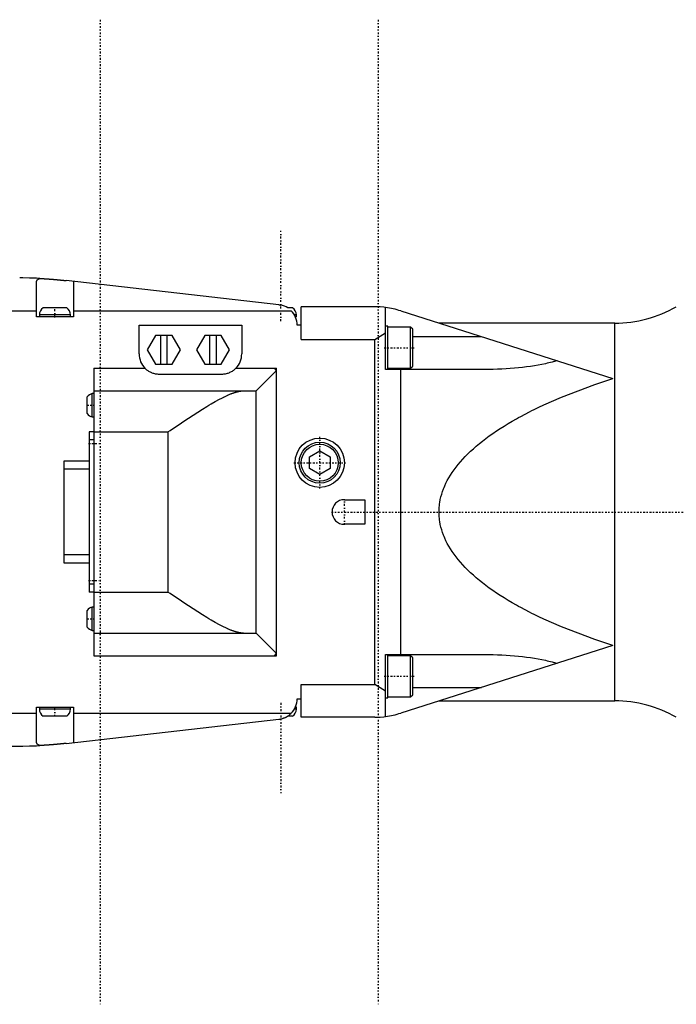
# Model space of a CAD drawing. Extents: x -584 to 223, y -128 to 128.
# Tile 3 of 9: x -344 to -184, y -120 to 120. Entities that reach past the tile are written whole.
import ezdxf

# ---------------------------------------------------------------- set-up
doc = ezdxf.new("R2010")
doc.units = 0
doc.linetypes.add('CENTER', pattern=[1.5, 0.45, -0.5, 0.05, -0.5])
doc.layers.add('AM_0', color=7, linetype='CONTINUOUS')
doc.layers.add('AM_7', color=7, linetype='CENTER')

msp = doc.modelspace()

# ---------------------------------------------------------------- linework, layer by layer
at = {"layer": 'AM_0', "color": 7, "linetype": 'CONTINUOUS'}
for p, q in [((-339.5, 47.5), (-339.5, 55.93)), ((-280.44, 50.47), (-332.31, 56.36)), ((-330.5, 55.93), (-330.5, 47.5)), ((-389.56, 49), (-339.5, 49)), ((-338.8, 48), (-338.8, 47.5)), ((-331.2, 48), (-338.8, 48)), ((-332.15, 49.7), (-337.85, 49.7)), ((-331.2, 47.5), (-331.2, 48)), ((-330.5, 49), (-277.43, 49)), ((-277.15, 49.7), (-278.29, 49.7)), ((-276.2, 48), (-276.67, 48)), ((-276.2, 47.5), (-276.2, 48)), ((-275, 42), (-275, 50)), ((-257.1, 50), (-275, 50)), ((-254.45, 34.71), (-254.45, 49.82)), ((-250.76, 48.97), (-199.12, 32.53)), ((-330.5, 47.5), (-339.5, 47.5)), ((-276.2, 47.5), (-276.42, 47.5)), ((-198.6, 46), (-241.44, 46)), ((-198.6, -46), (-198.6, 46)), ((-314.5, 45.5), (-289.5, 45.5)), ((-314.5, 38.5), (-314.5, 45.5)), ((-289.5, 45.5), (-289.5, 38.5)), ((-275, 45.5), (-276, 45.5)), ((-257.1, 42), (-254.45, 43.67)), ((-253.95, 45.25), (-254.45, 45.25)), ((-253.95, 34.75), (-253.95, 45.25)), ((-248.35, 45), (-253.95, 45)), ((-247.85, 44.5), (-248.35, 45)), ((-248.35, 35), (-248.35, 45)), ((-247.85, 35.5), (-247.85, 44.5)), ((-310.52, 43), (-312.54, 39.5)), ((-306.48, 43), (-310.52, 43)), ((-309.25, 36), (-309.25, 43)), ((-307.75, 43), (-307.75, 36)), ((-304.46, 39.5), (-306.48, 43)), ((-298.52, 43), (-300.54, 39.5)), ((-294.48, 43), (-298.52, 43)), ((-297.25, 36), (-297.25, 43)), ((-295.75, 43), (-295.75, 36)), ((-292.46, 39.5), (-294.48, 43)), ((-275, 42), (-257.1, 42)), ((-257.1, -42), (-257.1, 42)), ((-247.85, 42.71), (-231.1, 42.71)), ((-312.54, 39.5), (-310.52, 36)), ((-306.48, 36), (-304.46, 39.5)), ((-300.54, 39.5), (-298.52, 36)), ((-294.48, 36), (-292.46, 39.5)), ((-310.52, 36), (-306.48, 36)), ((-298.52, 36), (-294.48, 36)), ((-325.5, 35), (-325.5, -35)), ((-325.5, 35), (-313.07, 35)), ((-290.93, 35), (-281, 35)), ((-285.98, 29.52), (-281, 34.5)), ((-281, 34.5), (-281.5, 35)), ((-281, -35), (-281, 35)), ((-254.45, 34.75), (-253.95, 34.75)), ((-229.78, 34.71), (-254.45, 34.71)), ((-253.95, 35), (-248.35, 35)), ((-250.76, -34.71), (-250.76, 34.71)), ((-248.35, 35), (-247.85, 35.5)), ((-294.5, 33.5), (-309.5, 33.5)), ((-325.5, 28.85), (-325.94, 28.85)), ((-325.94, 23.15), (-325.94, 28.85)), ((-325.5, 29.5), (-286.08, 29.5)), ((-285.98, -29.52), (-285.98, 29.52)), ((-327.15, 23.97), (-327.15, 28.03)), ((-325.94, 23.15), (-325.5, 23.15)), ((-326.7, 19.55), (-326.7, -19.55)), ((-325.5, 19.55), (-326.7, 19.55)), ((-325.5, 19.5), (-307.5, 19.5)), ((-307.5, 19.5), (-307.5, -19.5)), ((-325.5, 17.55), (-326.7, 17.55)), ((-273, 13.44), (-270.5, 14.89)), ((-270.5, 14.89), (-268, 13.44)), ((-326.7, 12.4), (-332.88, 12.4)), ((-332.88, 12.4), (-332.88, -12.4)), ((-273, 10.56), (-273, 13.44)), ((-268, 13.44), (-268, 10.56)), ((-326.7, 10.4), (-332.88, 10.4)), ((-270.5, 9.11), (-273, 10.56)), ((-268, 10.56), (-270.5, 9.11)), ((-264.5, 3), (-259.5, 3)), ((-259.5, 3), (-259.5, -3)), ((-259.5, -3), (-264.5, -3)), ((-326.7, -10.4), (-332.88, -10.4)), ((-332.88, -12.4), (-326.7, -12.4)), ((-325.5, -17.55), (-326.7, -17.55)), ((-325.5, -19.55), (-326.7, -19.55)), ((-325.5, -19.5), (-307.5, -19.5)), ((-327.15, -28.03), (-327.15, -23.97)), ((-325.5, -23.15), (-325.94, -23.15)), ((-325.94, -28.85), (-325.94, -23.15)), ((-325.94, -28.85), (-325.5, -28.85)), ((-325.5, -29.5), (-286.08, -29.5)), ((-281, -34.5), (-285.98, -29.52)), ((-199.12, -32.53), (-250.76, -48.97)), ((-325.5, -35), (-281, -35)), ((-281.5, -35), (-281, -34.5)), ((-254.45, -34.71), (-229.78, -34.71)), ((-254.45, -49.82), (-254.45, -34.71)), ((-253.95, -34.75), (-254.45, -34.75)), ((-253.95, -45.25), (-253.95, -34.75)), ((-248.35, -35), (-253.95, -35)), ((-247.85, -35.5), (-248.35, -35)), ((-248.35, -45), (-248.35, -35)), ((-247.85, -44.5), (-247.85, -35.5)), ((-275, -50), (-275, -42)), ((-275, -42), (-257.1, -42)), ((-254.45, -43.67), (-257.1, -42)), ((-247.85, -42.71), (-231.1, -42.71)), ((-276, -45.5), (-275, -45.5)), ((-254.45, -45.25), (-253.95, -45.25)), ((-253.95, -45), (-248.35, -45)), ((-248.35, -45), (-247.85, -44.5)), ((-339.5, -55.93), (-339.5, -47.5)), ((-339.5, -47.5), (-330.5, -47.5)), ((-338.8, -47.5), (-338.8, -48)), ((-331.2, -48), (-331.2, -47.5)), ((-330.5, -47.5), (-330.5, -55.93)), ((-276.2, -47.5), (-276.42, -47.5)), ((-276.2, -48), (-276.2, -47.5)), ((-241.44, -46), (-198.6, -46)), ((-389.56, -49), (-339.5, -49)), ((-331.2, -48), (-338.8, -48)), ((-332.15, -49.7), (-337.85, -49.7)), ((-330.5, -49), (-277.43, -49)), ((-277.15, -49.7), (-278.29, -49.7)), ((-276.2, -48), (-276.67, -48)), ((-257.1, -50), (-275, -50)), ((-332.31, -56.36), (-280.44, -50.47)), ((-390.9, -57), (-343.6, -57))]:
    msp.add_line(p, q, dxfattribs=at)
for points in [[(-338.67, 56.88, 0), (-339.51, 56.92, 0), (-341.19, 56.97, 0), (-342.81, 57, 0), (-343.6, 57, 0)], [(-339.5, 55.93, 0), (-339.5, 55.97, 0), (-339.49, 56.05, 0), (-339.49, 56.13, 0), (-339.48, 56.16, 0), (-339.47, 56.2, 0), (-339.45, 56.27, 0), (-339.43, 56.33, 0), (-339.4, 56.4, 0), (-339.37, 56.45, 0), (-339.33, 56.51, 0), (-339.31, 56.53, 0), (-339.28, 56.56, 0), (-339.23, 56.61, 0), (-339.18, 56.66, 0), (-339.11, 56.7, 0), (-339.04, 56.74, 0), (-338.97, 56.78, 0), (-338.93, 56.79, 0), (-338.89, 56.81, 0), (-338.8, 56.84, 0), (-338.71, 56.87, 0), (-338.67, 56.88, 0)], [(-338.67, 56.88, 0), (-338.65, 56.88, 0), (-338.61, 56.88, 0), (-338.57, 56.87, 0), (-338.55, 56.87, 0), (-338.53, 56.87, 0), (-338.49, 56.87, 0), (-338.44, 56.87, 0), (-338.4, 56.86, 0), (-338.36, 56.86, 0), (-338.31, 56.86, 0), (-338.29, 56.86, 0), (-338.27, 56.86, 0), (-338.23, 56.86, 0), (-338.18, 56.85, 0), (-338.14, 56.85, 0), (-338.09, 56.85, 0), (-338.04, 56.85, 0), (-338.02, 56.84, 0), (-337.99, 56.84, 0), (-337.95, 56.84, 0), (-337.9, 56.84, 0), (-337.87, 56.84, 0), (-337.85, 56.83, 0), (-337.79, 56.83, 0), (-337.74, 56.83, 0), (-337.72, 56.83, 0), (-337.69, 56.83, 0), (-337.64, 56.82, 0), (-337.58, 56.82, 0), (-337.53, 56.82, 0), (-337.47, 56.81, 0), (-337.41, 56.81, 0), (-337.39, 56.81, 0), (-337.36, 56.81, 0), (-337.3, 56.8, 0), (-337.24, 56.8, 0), (-337.18, 56.79, 0), (-337.12, 56.79, 0), (-337.06, 56.79, 0), (-337.03, 56.78, 0), (-337, 56.78, 0), (-336.94, 56.78, 0), (-336.88, 56.77, 0), (-336.82, 56.77, 0), (-336.76, 56.77, 0), (-336.7, 56.76, 0), (-336.67, 56.76, 0), (-336.63, 56.76, 0), (-336.57, 56.75, 0), (-336.51, 56.75, 0), (-336.44, 56.74, 0), (-336.38, 56.74, 0), (-336.31, 56.73, 0), (-336.28, 56.73, 0), (-336.25, 56.73, 0), (-336.19, 56.72, 0), (-336.12, 56.72, 0), (-336.06, 56.71, 0), (-335.99, 56.71, 0), (-335.92, 56.71, 0), (-335.89, 56.7, 0), (-335.86, 56.7, 0), (-335.79, 56.69, 0), (-335.73, 56.69, 0), (-335.7, 56.69, 0), (-335.66, 56.68, 0), (-335.6, 56.68, 0), (-335.53, 56.67, 0), (-335.5, 56.67, 0), (-335.47, 56.67, 0), (-335.4, 56.66, 0), (-335.34, 56.66, 0), (-335.27, 56.65, 0), (-335.21, 56.65, 0), (-335.14, 56.64, 0), (-335.11, 56.64, 0), (-335.08, 56.64, 0), (-335.01, 56.63, 0), (-334.95, 56.63, 0), (-334.89, 56.62, 0), (-334.82, 56.61, 0), (-334.76, 56.61, 0), (-334.73, 56.61, 0), (-334.69, 56.6, 0), (-334.63, 56.6, 0), (-334.56, 56.59, 0), (-334.5, 56.58, 0), (-334.43, 56.58, 0), (-334.37, 56.57, 0), (-334.34, 56.57, 0), (-334.3, 56.57, 0), (-334.24, 56.56, 0), (-334.17, 56.55, 0), (-334.11, 56.55, 0), (-334.04, 56.54, 0), (-333.98, 56.54, 0), (-333.94, 56.53, 0), (-333.91, 56.53, 0), (-333.85, 56.52, 0), (-333.78, 56.52, 0), (-333.72, 56.51, 0), (-333.65, 56.5, 0), (-333.59, 56.5, 0), (-333.56, 56.49, 0), (-333.52, 56.49, 0), (-333.46, 56.48, 0), (-333.4, 56.48, 0), (-333.37, 56.47, 0), (-333.33, 56.47, 0), (-333.27, 56.47, 0), (-333.21, 56.46, 0), (-333.18, 56.46, 0), (-333.15, 56.45, 0), (-333.09, 56.45, 0), (-333.03, 56.44, 0), (-332.97, 56.43, 0), (-332.91, 56.43, 0), (-332.85, 56.42, 0), (-332.82, 56.42, 0), (-332.79, 56.41, 0), (-332.73, 56.41, 0), (-332.67, 56.4, 0), (-332.62, 56.39, 0), (-332.56, 56.39, 0), (-332.5, 56.38, 0), (-332.48, 56.38, 0), (-332.45, 56.38, 0), (-332.39, 56.37, 0), (-332.34, 56.36, 0), (-332.31, 56.36, 0)], [(-330.52, 56.16, 0), (-330.51, 56.12, 0), (-330.51, 56.05, 0), (-330.5, 55.97, 0), (-330.5, 55.93, 0)], [(-280.44, 50.47, 0), (-280.36, 50.46, 0), (-280.22, 50.44, 0), (-280.07, 50.41, 0), (-280, 50.4, 0)], [(-254.45, 49.82, 0), (-254.9, 49.88, 0), (-255.8, 49.96, 0), (-256.67, 50, 0), (-257.1, 50, 0)], [(-212.69, 36.85, 0), (-213.07, 36.74, 0), (-213.87, 36.52, 0), (-214.69, 36.31, 0), (-215.11, 36.22, 0), (-215.54, 36.12, 0), (-216.41, 35.94, 0), (-217.31, 35.77, 0), (-218.22, 35.61, 0), (-219.16, 35.46, 0), (-220.12, 35.33, 0), (-220.6, 35.26, 0), (-221.09, 35.2, 0), (-222.08, 35.1, 0), (-223.08, 35, 0), (-224.09, 34.92, 0), (-225.11, 34.85, 0), (-226.14, 34.79, 0), (-226.66, 34.77, 0), (-227.18, 34.75, 0), (-228.22, 34.73, 0), (-229.26, 34.71, 0), (-229.78, 34.71, 0)], [(-309.5, 33.5, 0), (-309.61, 33.5, 0), (-309.82, 33.51, 0), (-310.04, 33.53, 0), (-310.15, 33.54, 0), (-310.26, 33.56, 0), (-310.48, 33.6, 0), (-310.69, 33.64, 0), (-310.91, 33.7, 0), (-311.12, 33.77, 0), (-311.33, 33.85, 0), (-311.44, 33.89, 0), (-311.54, 33.94, 0), (-311.75, 34.03, 0), (-311.94, 34.14, 0), (-312.14, 34.25, 0), (-312.32, 34.37, 0), (-312.5, 34.5, 0), (-312.59, 34.57, 0), (-312.67, 34.64, 0), (-312.84, 34.78, 0), (-313, 34.92, 0), (-313.07, 35, 0)], [(-290.93, 35, 0), (-291, 34.92, 0), (-291.16, 34.78, 0), (-291.33, 34.64, 0), (-291.41, 34.57, 0), (-291.5, 34.5, 0), (-291.68, 34.37, 0), (-291.87, 34.25, 0), (-292.06, 34.14, 0), (-292.26, 34.03, 0), (-292.46, 33.94, 0), (-292.56, 33.89, 0), (-292.67, 33.85, 0), (-292.88, 33.77, 0), (-293.09, 33.7, 0), (-293.31, 33.64, 0), (-293.52, 33.6, 0), (-293.74, 33.56, 0), (-293.85, 33.54, 0), (-293.96, 33.53, 0), (-294.18, 33.51, 0), (-294.39, 33.5, 0), (-294.5, 33.5, 0)], [(-199.12, -32.53, 0), (-203.48, -31.08, 0), (-211.58, -28, 0), (-215.91, -26.11, 0), (-217.09, -25.56, 0), (-218.24, -25, 0), (-218.81, -24.72, 0), (-219.37, -24.43, 0), (-220.47, -23.86, 0), (-221.55, -23.29, 0), (-222.08, -23, 0), (-222.6, -22.71, 0), (-223.62, -22.13, 0), (-224.62, -21.54, 0), (-225.11, -21.24, 0), (-225.59, -20.94, 0), (-226.54, -20.35, 0), (-227.45, -19.74, 0), (-228.34, -19.14, 0), (-229.2, -18.53, 0), (-230.03, -17.91, 0), (-230.44, -17.6, 0), (-230.84, -17.29, 0), (-231.61, -16.67, 0), (-232.36, -16.05, 0), (-233.08, -15.42, 0), (-233.77, -14.79, 0), (-234.43, -14.15, 0), (-234.75, -13.83, 0), (-235.06, -13.51, 0), (-235.66, -12.87, 0), (-236.24, -12.23, 0), (-236.78, -11.58, 0), (-237.3, -10.93, 0), (-237.78, -10.28, 0), (-238.01, -9.96, 0), (-238.23, -9.63, 0), (-238.66, -8.97, 0), (-239.05, -8.32, 0), (-239.42, -7.66, 0), (-239.75, -7, 0), (-240.06, -6.34, 0), (-240.2, -6, 0), (-240.33, -5.67, 0), (-240.58, -5.01, 0), (-240.79, -4.34, 0), (-240.97, -3.68, 0), (-241.13, -3.01, 0), (-241.25, -2.34, 0), (-241.3, -2.01, 0), (-241.34, -1.67, 0), (-241.4, -1, 0), (-241.43, -0.33, 0), (-241.44, 0, 0), (-241.43, 0.33, 0), (-241.4, 1, 0), (-241.34, 1.67, 0), (-241.3, 2.01, 0), (-241.25, 2.34, 0), (-241.13, 3.01, 0), (-240.97, 3.68, 0), (-240.79, 4.34, 0), (-240.58, 5.01, 0), (-240.33, 5.67, 0), (-240.2, 6, 0), (-240.06, 6.34, 0), (-239.75, 7, 0), (-239.42, 7.66, 0), (-239.05, 8.32, 0), (-238.66, 8.97, 0), (-238.23, 9.63, 0), (-238.01, 9.96, 0), (-237.78, 10.28, 0), (-237.3, 10.93, 0), (-236.78, 11.58, 0), (-236.24, 12.23, 0), (-235.66, 12.87, 0), (-235.06, 13.51, 0), (-234.75, 13.83, 0), (-234.43, 14.15, 0), (-233.77, 14.79, 0), (-233.08, 15.42, 0), (-232.36, 16.05, 0), (-231.61, 16.67, 0), (-230.84, 17.29, 0), (-230.44, 17.6, 0), (-230.03, 17.91, 0), (-229.2, 18.53, 0), (-228.34, 19.14, 0), (-227.45, 19.74, 0), (-226.54, 20.35, 0), (-225.59, 20.94, 0), (-225.11, 21.24, 0), (-224.62, 21.54, 0), (-223.62, 22.13, 0), (-222.6, 22.71, 0), (-222.08, 23, 0), (-221.55, 23.29, 0), (-220.47, 23.86, 0), (-219.37, 24.43, 0), (-218.81, 24.72, 0), (-218.24, 25, 0), (-217.09, 25.56, 0), (-215.91, 26.11, 0), (-211.58, 28, 0), (-203.48, 31.08, 0), (-199.12, 32.53, 0)], [(-307.5, 19.5, 0), (-306.96, 19.86, 0), (-305.87, 20.6, 0), (-304.75, 21.35, 0), (-304.18, 21.73, 0), (-303.61, 22.11, 0), (-302.47, 22.86, 0), (-301.33, 23.61, 0), (-300.21, 24.33, 0), (-299.1, 25.03, 0), (-298.01, 25.7, 0), (-297.48, 26.02, 0), (-296.96, 26.33, 0), (-295.94, 26.91, 0), (-294.95, 27.45, 0), (-294.36, 27.75, 0), (-294.2, 27.84, 0), (-294.03, 27.92, 0), (-293.95, 27.96, 0), (-293.86, 28, 0), (-293.7, 28.08, 0), (-293.53, 28.16, 0), (-293.36, 28.24, 0), (-293.2, 28.32, 0), (-293.03, 28.39, 0), (-292.95, 28.43, 0), (-292.87, 28.47, 0), (-292.71, 28.54, 0), (-292.54, 28.61, 0), (-292.38, 28.67, 0), (-292.22, 28.74, 0), (-292.06, 28.8, 0), (-291.99, 28.83, 0), (-291.91, 28.86, 0), (-291.75, 28.92, 0), (-291.6, 28.97, 0), (-291.52, 29, 0), (-291.44, 29.03, 0), (-291.29, 29.08, 0), (-291.14, 29.13, 0), (-291.07, 29.15, 0), (-290.99, 29.17, 0), (-290.84, 29.21, 0), (-290.7, 29.25, 0), (-290.56, 29.29, 0), (-290.41, 29.33, 0), (-290.28, 29.36, 0), (-290.21, 29.37, 0), (-290.14, 29.39, 0), (-290, 29.41, 0), (-289.87, 29.43, 0), (-289.74, 29.45, 0), (-289.61, 29.47, 0), (-289.48, 29.48, 0), (-289.42, 29.49, 0), (-289.36, 29.49, 0), (-289.24, 29.5, 0), (-289.12, 29.5, 0), (-289.06, 29.5, 0)], [(-286.08, 29.5, 0), (-286.06, 29.5, 0), (-286.03, 29.5, 0), (-286, 29.51, 0), (-285.98, 29.52, 0)], [(-289.06, -29.5, 0), (-289.12, -29.5, 0), (-289.24, -29.5, 0), (-289.36, -29.49, 0), (-289.42, -29.49, 0), (-289.48, -29.48, 0), (-289.61, -29.47, 0), (-289.74, -29.45, 0), (-289.87, -29.43, 0), (-290, -29.41, 0), (-290.14, -29.39, 0), (-290.21, -29.37, 0), (-290.28, -29.36, 0), (-290.41, -29.33, 0), (-290.56, -29.29, 0), (-290.7, -29.25, 0), (-290.84, -29.21, 0), (-290.99, -29.17, 0), (-291.07, -29.15, 0), (-291.14, -29.13, 0), (-291.29, -29.08, 0), (-291.44, -29.03, 0), (-291.52, -29, 0), (-291.6, -28.97, 0), (-291.75, -28.92, 0), (-291.91, -28.86, 0), (-291.99, -28.83, 0), (-292.06, -28.8, 0), (-292.22, -28.74, 0), (-292.38, -28.67, 0), (-292.54, -28.61, 0), (-292.71, -28.54, 0), (-292.87, -28.47, 0), (-292.95, -28.43, 0), (-293.03, -28.39, 0), (-293.2, -28.32, 0), (-293.36, -28.24, 0), (-293.95, -27.96, 0), (-294.95, -27.45, 0), (-295.94, -26.91, 0), (-296.96, -26.33, 0), (-297.48, -26.02, 0), (-298.01, -25.7, 0), (-299.1, -25.03, 0), (-300.21, -24.33, 0), (-301.33, -23.61, 0), (-302.47, -22.86, 0), (-303.61, -22.11, 0), (-304.18, -21.73, 0), (-304.75, -21.35, 0), (-305.87, -20.6, 0), (-306.96, -19.86, 0), (-307.5, -19.5, 0)], [(-285.98, -29.52, 0), (-286, -29.51, 0), (-286.03, -29.5, 0), (-286.06, -29.5, 0), (-286.08, -29.5, 0)], [(-229.78, -34.71, 0), (-229.26, -34.71, 0), (-228.22, -34.73, 0), (-227.18, -34.75, 0), (-226.66, -34.77, 0), (-226.14, -34.79, 0), (-225.11, -34.85, 0), (-224.09, -34.92, 0), (-223.08, -35, 0), (-222.08, -35.1, 0), (-221.09, -35.2, 0), (-220.6, -35.26, 0), (-220.12, -35.33, 0), (-219.16, -35.46, 0), (-218.22, -35.61, 0), (-217.31, -35.77, 0), (-216.41, -35.94, 0), (-215.54, -36.12, 0), (-215.11, -36.22, 0), (-214.69, -36.31, 0), (-213.87, -36.52, 0), (-213.07, -36.74, 0), (-212.69, -36.85, 0)], [(-280.44, -50.47, 0), (-280.34, -50.46, 0), (-280.15, -50.43, 0), (-279.97, -50.39, 0), (-279.87, -50.37, 0), (-279.78, -50.35, 0), (-279.59, -50.3, 0), (-279.41, -50.24, 0), (-279.23, -50.17, 0), (-279.05, -50.1, 0), (-278.87, -50.02, 0), (-278.78, -49.98, 0), (-278.7, -49.94, 0), (-278.53, -49.85, 0), (-278.37, -49.75, 0), (-278.21, -49.65, 0), (-278.06, -49.54, 0), (-277.91, -49.43, 0), (-277.84, -49.37, 0), (-277.77, -49.32, 0), (-277.63, -49.19, 0), (-277.5, -49.07, 0), (-277.43, -49, 0)], [(-257.1, -50, 0), (-256.67, -50, 0), (-255.8, -49.96, 0), (-254.9, -49.88, 0), (-254.45, -49.82, 0)], [(-343.6, -57, 0), (-342.81, -57, 0), (-341.19, -56.97, 0), (-339.51, -56.92, 0), (-338.67, -56.88, 0)], [(-338.67, -56.88, 0), (-338.71, -56.87, 0), (-338.8, -56.84, 0), (-338.89, -56.81, 0), (-338.93, -56.79, 0), (-338.97, -56.78, 0), (-339.04, -56.74, 0), (-339.11, -56.7, 0), (-339.18, -56.66, 0), (-339.23, -56.61, 0), (-339.28, -56.56, 0), (-339.31, -56.53, 0), (-339.33, -56.51, 0), (-339.37, -56.45, 0), (-339.4, -56.4, 0), (-339.43, -56.33, 0), (-339.45, -56.27, 0), (-339.47, -56.2, 0), (-339.48, -56.16, 0), (-339.49, -56.13, 0), (-339.49, -56.05, 0), (-339.5, -55.97, 0), (-339.5, -55.93, 0)], [(-332.31, -56.36, 0), (-332.34, -56.36, 0), (-332.39, -56.37, 0), (-332.45, -56.38, 0), (-332.48, -56.38, 0), (-332.5, -56.38, 0), (-332.56, -56.39, 0), (-332.62, -56.39, 0), (-332.67, -56.4, 0), (-332.73, -56.41, 0), (-332.79, -56.41, 0), (-332.82, -56.42, 0), (-332.85, -56.42, 0), (-332.91, -56.43, 0), (-332.97, -56.43, 0), (-333.03, -56.44, 0), (-333.09, -56.45, 0), (-333.15, -56.45, 0), (-333.18, -56.46, 0), (-333.21, -56.46, 0), (-333.27, -56.47, 0), (-333.33, -56.47, 0), (-333.37, -56.47, 0), (-333.4, -56.48, 0), (-333.46, -56.48, 0), (-333.52, -56.49, 0), (-333.56, -56.49, 0), (-333.59, -56.5, 0), (-333.65, -56.5, 0), (-333.72, -56.51, 0), (-333.78, -56.52, 0), (-333.85, -56.52, 0), (-333.91, -56.53, 0), (-333.94, -56.53, 0), (-333.98, -56.54, 0), (-334.04, -56.54, 0), (-334.11, -56.55, 0), (-334.17, -56.55, 0), (-334.24, -56.56, 0), (-334.3, -56.57, 0), (-334.34, -56.57, 0), (-334.37, -56.57, 0), (-334.43, -56.58, 0), (-334.5, -56.58, 0), (-334.56, -56.59, 0), (-334.63, -56.6, 0), (-334.69, -56.6, 0), (-334.73, -56.61, 0), (-334.76, -56.61, 0), (-334.82, -56.61, 0), (-334.89, -56.62, 0), (-334.95, -56.63, 0), (-335.01, -56.63, 0), (-335.08, -56.64, 0), (-335.11, -56.64, 0), (-335.14, -56.64, 0), (-335.21, -56.65, 0), (-335.27, -56.65, 0), (-335.34, -56.66, 0), (-335.4, -56.66, 0), (-335.47, -56.67, 0), (-335.5, -56.67, 0), (-335.53, -56.67, 0), (-335.6, -56.68, 0), (-335.66, -56.68, 0), (-335.7, -56.69, 0), (-335.73, -56.69, 0), (-335.79, -56.69, 0), (-335.86, -56.7, 0), (-335.89, -56.7, 0), (-335.92, -56.71, 0), (-335.99, -56.71, 0), (-336.06, -56.71, 0), (-336.12, -56.72, 0), (-336.19, -56.72, 0), (-336.25, -56.73, 0), (-336.28, -56.73, 0), (-336.31, -56.73, 0), (-336.38, -56.74, 0), (-336.44, -56.74, 0), (-336.51, -56.75, 0), (-336.57, -56.75, 0), (-336.63, -56.76, 0), (-336.67, -56.76, 0), (-336.7, -56.76, 0), (-336.76, -56.77, 0), (-336.82, -56.77, 0), (-336.88, -56.77, 0), (-336.94, -56.78, 0), (-337, -56.78, 0), (-337.03, -56.78, 0), (-337.06, -56.79, 0), (-337.12, -56.79, 0), (-337.18, -56.79, 0), (-337.24, -56.8, 0), (-337.3, -56.8, 0), (-337.36, -56.81, 0), (-337.39, -56.81, 0), (-337.41, -56.81, 0), (-337.47, -56.81, 0), (-337.53, -56.82, 0), (-337.58, -56.82, 0), (-337.64, -56.82, 0), (-337.69, -56.83, 0), (-337.72, -56.83, 0), (-337.74, -56.83, 0), (-337.79, -56.83, 0), (-337.85, -56.83, 0), (-337.87, -56.84, 0), (-337.9, -56.84, 0), (-337.95, -56.84, 0), (-337.99, -56.84, 0), (-338.02, -56.84, 0), (-338.04, -56.85, 0), (-338.09, -56.85, 0), (-338.14, -56.85, 0), (-338.18, -56.85, 0), (-338.23, -56.86, 0), (-338.27, -56.86, 0), (-338.29, -56.86, 0), (-338.31, -56.86, 0), (-338.36, -56.86, 0), (-338.4, -56.86, 0), (-338.44, -56.87, 0), (-338.49, -56.87, 0), (-338.53, -56.87, 0), (-338.55, -56.87, 0), (-338.57, -56.87, 0), (-338.61, -56.88, 0), (-338.65, -56.88, 0), (-338.67, -56.88, 0)], [(-330.5, -55.93, 0), (-330.5, -55.97, 0), (-330.51, -56.05, 0), (-330.51, -56.12, 0), (-330.52, -56.16, 0)]]:
    msp.add_polyline3d(points, dxfattribs=at)
for radius in [6, 5, 4.5]:
    msp.add_circle((-270.5, 12), radius, dxfattribs=at)
for centre, radius, start, end in [((-281, 45.5), 5, 57.1401, 78.463), ((-336.8, 48), 2, 121.7883, 180), ((-333.2, 48), 2, 0, 58.2117), ((-281, 45.5), 5, 0, 44.427), ((-278.2, 48), 2, 0, 58.2117), ((-257.1, 30), 20, 71.5118, 82.3859), ((-198.6, 76), 30, 270, 299.9264), ((-309.5, 38.5), 5, 180, 224.427), ((-294.5, 38.5), 5, 315.573, 0), ((-325.5, 26.9), 2, 102.8386, 145.5885), ((-325.5, 25.1), 2, 214.4115, 257.1614), ((-264.5, 0), 3, 90, 270), ((-325.5, -25.1), 2, 102.8386, 145.5885), ((-325.5, -26.9), 2, 214.4115, 257.1614), ((-281, -45.5), 5, 315.573, 0), ((-198.6, -76), 30, 60.0736, 90), ((-336.8, -48), 2, 180, 238.2117), ((-333.2, -48), 2, 301.7883, 0), ((-281, -45.5), 5, 276.4806, 302.8599), ((-278.2, -48), 2, 301.7883, 0), ((-257.1, -30), 20, 277.6141, 288.4882)]:
    msp.add_arc(centre, radius, start, end, dxfattribs=at)
at = {"layer": 'AM_7', "color": 4, "linetype": 'CENTER'}
for p, q in [((-324, 119.9), (-324, -119.9)), ((-256.25, 119.9), (-256.25, -119.9)), ((-280, 46.5), (-280, 68.5)), ((-335, 47.39), (-335, 49.81)), ((-254.78, 40), (-247.52, 40)), ((-327.23, 26), (-325.42, 26)), ((-270.5, 5.7), (-270.5, 18.3)), ((-326.82, 16.7), (-324.18, 16.7)), ((-276.8, 12), (-264.2, 12)), ((-264.5, -3.15), (-264.5, 3.15)), ((-267.65, 0), (-154.5, 0)), ((-326.82, -16.7), (-324.18, -16.7)), ((-327.23, -26), (-325.42, -26)), ((-254.78, -40), (-247.52, -40)), ((-335, -49.81), (-335, -47.39)), ((-280, -46.5), (-280, -68.5))]:
    msp.add_line(p, q, dxfattribs=at)

doc.saveas('drawing.dxf')
